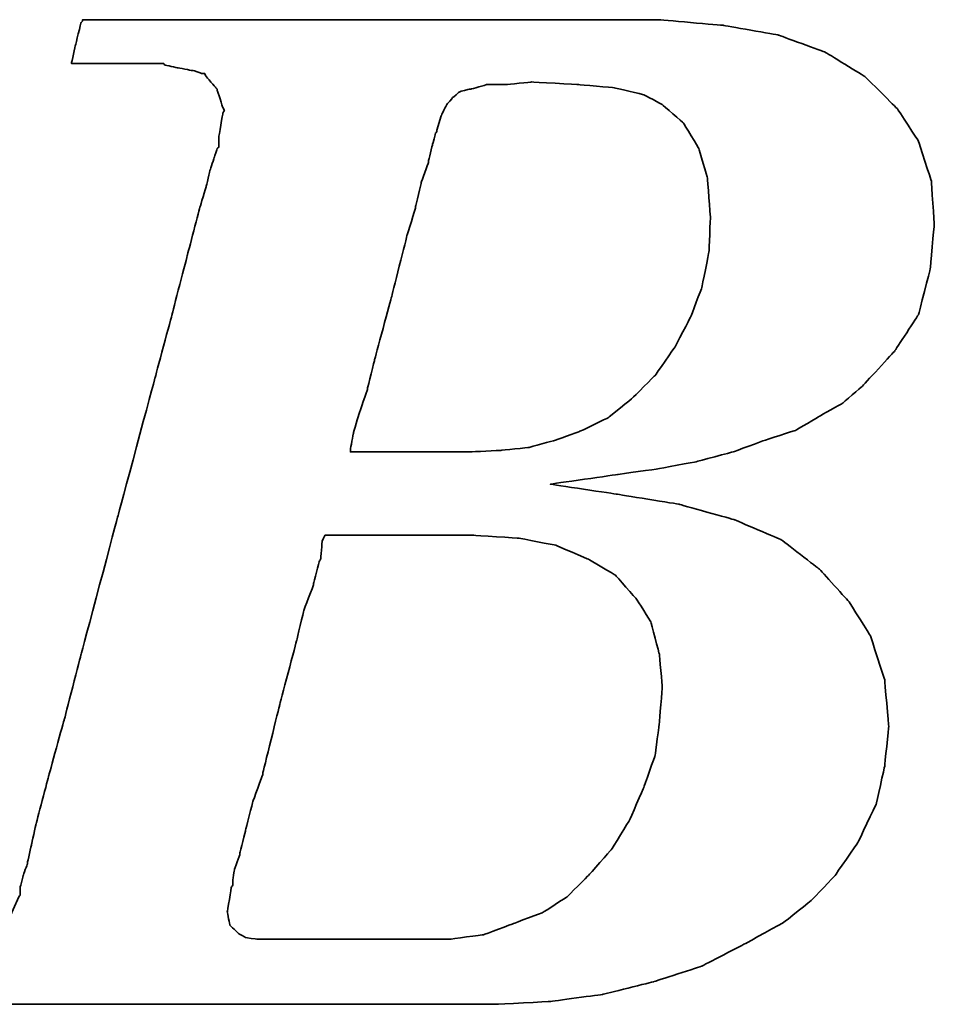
# Model space of a CAD drawing. Header units: millimetres. Extents: x -7 to 264, y -110 to -29.
# Tile 24 of 41: x 190.453 to 190.935, y -90.118 to -89.599. Entities that reach past the tile are written whole.
import ezdxf

# ---------------------------------------------------------------- set-up
doc = ezdxf.new("R2010")
doc.units = ezdxf.units.MM
doc.header["$LTSCALE"] = 0.15
doc.layers.add('DIM', color=4, linetype='CONTINUOUS')
doc.layers.add('layer 1', color=7, linetype='CONTINUOUS')

# ---------------------------------------------------------------- blocks, each defined once
blk = doc.blocks.new('TBI MOTION logo(完整正式版)')
at = {"layer": 'layer 1', "color": 22, "lineweight": 35}
for points, knots in [([(-64.65375, -6.86375), (-64.65375, -6.86375), (-64.84375, -7.29625), (-64.84375, -7.29625), (-64.84375, -7.29625), (-64.84375, -7.29625), (-64.86875, -7.34375), (-64.86875, -7.34375), (-64.86875, -7.34375), (-64.86875, -7.34375), (-64.86875, -7.36875), (-64.86875, -7.36875), (-64.86875, -7.36875), (-64.86875, -7.36875), (-65.15375, -7.65375), (-65.15375, -7.65375), (-65.15375, -7.65375), (-65.15375, -7.65375), (-65.17875, -7.65375), (-65.17875, -7.65375), (-65.17875, -7.65375), (-65.17875, -7.65375), (-65.20375, -7.67875), (-65.20375, -7.67875), (-65.20375, -7.67875), (-65.20375, -7.67875), (-65.58875, -7.87125), (-65.58875, -7.87125), (-65.58875, -7.87125), (-65.58875, -7.87125), (-65.63375, -7.87125), (-65.63375, -7.87125), (-65.63375, -7.87125), (-65.63375, -7.87125), (-65.65875, -7.89375), (-65.65875, -7.89375), (-65.65875, -7.89375), (-65.65875, -7.89375), (-66.09375, -7.94375), (-66.09375, -7.94375), (-66.09375, -7.94375), (-66.09375, -7.94375), (-66.11375, -7.94375), (-66.11375, -7.94375), (-66.11375, -7.94375), (-66.11375, -7.94375), (-66.16375, -7.94375), (-66.16375, -7.94375), (-66.16375, -7.94375), (-66.16375, -7.94375), (-66.30875, -7.94375), (-66.30875, -7.94375), (-66.30875, -7.94375), (-66.30875, -7.94375), (-66.69375, -7.94375), (-66.69375, -7.94375), (-66.69375, -7.94375), (-66.69375, -7.94375), (-67.07375, -7.94375), (-67.07375, -7.94375), (-67.07375, -7.94375), (-67.07375, -7.94375), (-67.12375, -7.94375), (-67.12375, -7.94375), (-67.12375, -7.94375), (-67.12375, -7.94375), (-67.12375, -7.96625), (-67.12375, -7.96625), (-67.12375, -7.96625), (-67.12375, -7.96625), (-67.14875, -7.99125), (-67.14875, -7.99125), (-67.14875, -7.99125), (-67.14875, -7.99125), (-67.24375, -8.34875), (-67.24375, -8.34875), (-67.24375, -8.34875), (-67.24375, -8.34875), (-67.31375, -8.68625), (-67.31375, -8.68625), (-67.31375, -8.68625), (-67.31375, -8.68625), (-67.26875, -8.68625), (-67.26875, -8.68625), (-67.26875, -8.68625), (-67.26875, -8.68625), (-67.07375, -8.68625), (-67.07375, -8.68625), (-67.07375, -8.68625), (-67.07375, -8.68625), (-66.54875, -8.68625), (-66.54875, -8.68625), (-66.54875, -8.68625), (-66.54875, -8.68625), (-65.82625, -8.68625), (-65.82625, -8.68625), (-65.82625, -8.68625), (-65.82625, -8.68625), (-65.01375, -8.68625), (-65.01375, -8.68625), (-65.01375, -8.68625), (-65.01375, -8.68625), (-64.05375, -8.68625), (-64.05375, -8.68625), (-64.05375, -8.68625), (-64.05375, -8.68625), (-62.08375, -8.68625), (-62.08375, -8.68625), (-62.08375, -8.68625), (-62.08375, -8.68625), (-60.06875, -8.68625), (-60.06875, -8.68625), (-60.06875, -8.68625), (-60.06875, -8.68625), (-59.10875, -8.68625), (-59.10875, -8.68625), (-59.10875, -8.68625), (-59.10875, -8.68625), (-58.29375, -8.68625), (-58.29375, -8.68625), (-58.29375, -8.68625), (-58.29375, -8.68625), (-57.57375, -8.68625), (-57.57375, -8.68625), (-57.57375, -8.68625), (-57.57375, -8.68625), (-57.04875, -8.68625), (-57.04875, -8.68625), (-57.04875, -8.68625), (-57.04875, -8.68625), (-56.85375, -8.68625), (-56.85375, -8.68625), (-56.85375, -8.68625), (-56.85375, -8.68625), (-56.70875, -8.68625), (-56.70875, -8.68625), (-56.70875, -8.68625), (-56.70875, -8.68625), (-56.61375, -8.68625), (-56.61375, -8.68625), (-56.61375, -8.68625), (-56.61375, -8.68625), (-56.56875, -8.68625), (-56.56875, -8.68625), (-56.56875, -8.68625), (-56.56875, -8.68625), (-55.65375, -8.63875), (-55.65375, -8.63875), (-55.65375, -8.63875), (-55.65375, -8.63875), (-54.76875, -8.51875), (-54.76875, -8.51875), (-54.76875, -8.51875), (-54.76875, -8.51875), (-53.90375, -8.30375), (-53.90375, -8.30375), (-53.90375, -8.30375), (-53.90375, -8.30375), (-53.08875, -8.03875), (-53.08875, -8.03875), (-53.08875, -8.03875), (-53.08875, -8.03875), (-52.34375, -7.65375), (-52.34375, -7.65375), (-52.34375, -7.65375), (-52.34375, -7.65375), (-51.69875, -7.29625), (-51.69875, -7.29625), (-51.69875, -7.29625), (-51.69875, -7.29625), (-51.21875, -6.91125), (-51.21875, -6.91125), (-51.21875, -6.91125), (-51.21875, -6.91125), (-50.83375, -6.50375), (-50.83375, -6.50375), (-50.83375, -6.50375), (-50.83375, -6.50375), (-50.44875, -5.94875), (-50.44875, -5.94875), (-50.44875, -5.94875), (-50.44875, -5.94875), (-50.13875, -5.30375), (-50.13875, -5.30375), (-50.13875, -5.30375), (-50.13875, -5.30375), (-49.99375, -4.65375), (-49.99375, -4.65375), (-49.99375, -4.65375), (-49.99375, -4.65375), (-49.92375, -3.98375), (-49.92375, -3.98375), (-49.92375, -3.98375), (-49.92375, -3.98375), (-49.99375, -3.19374), (-49.99375, -3.19374), (-49.99375, -3.19374), (-49.99375, -3.19374), (-50.23374, -2.44874), (-50.23374, -2.44874), (-50.23374, -2.44874), (-50.23374, -2.44874), (-50.59375, -1.87374), (-50.59375, -1.87374), (-50.59375, -1.87374), (-50.59375, -1.87374), (-51.09875, -1.31874), (-51.09875, -1.31874), (-51.09875, -1.31874), (-51.09875, -1.31874), (-51.74375, -0.81875), (-51.74375, -0.81875), (-51.74375, -0.81875), (-51.74375, -0.81875), (-52.53875, -0.48125), (-52.53875, -0.48125), (-52.53875, -0.48125), (-52.53875, -0.48125), (-53.47375, -0.21875), (-53.47375, -0.21875), (-53.47375, -0.21875), (-53.47375, -0.21875), (-54.52875, -0.04874), (-54.52875, -0.04874), (-54.52875, -0.04874), (-54.52875, -0.04874), (-55.65375, 0.12125), (-55.65375, 0.12125), (-55.65375, 0.12125), (-55.65375, 0.12125), (-54.50375, 0.28624), (-54.50375, 0.28624), (-54.50375, 0.28624), (-54.50375, 0.28624), (-53.83375, 0.38124), (-53.83375, 0.38124), (-53.83375, 0.38124), (-53.83375, 0.38124), (-53.18375, 0.50125), (-53.18375, 0.50125), (-53.18375, 0.50125), (-53.18375, 0.50125), (-52.55875, 0.66874), (-52.55875, 0.66874), (-52.55875, 0.66874), (-52.55875, 0.66874), (-52.03375, 0.86124), (-52.03375, 0.86124), (-52.03375, 0.86124), (-52.03375, 0.86124), (-51.50374, 1.03124), (-51.50374, 1.03124), (-51.50374, 1.03124), (-51.50374, 1.03124), (-51.09875, 1.27125), (-51.09875, 1.27125), (-51.09875, 1.27125), (-51.09875, 1.27125), (-50.71375, 1.48624), (-50.71375, 1.48624), (-50.71375, 1.48624), (-50.71375, 1.48624), (-50.37625, 1.77625), (-50.37625, 1.77625), (-50.37625, 1.77625), (-50.37625, 1.77625), (-49.82375, 2.37625), (-49.82375, 2.37625), (-49.82375, 2.37625), (-49.82375, 2.37625), (-49.41875, 2.99625), (-49.41875, 2.99625), (-49.41875, 2.99625), (-49.41875, 2.99625), (-49.22375, 3.76625), (-49.22375, 3.76625), (-49.22375, 3.76625), (-49.22375, 3.76625), (-49.15375, 4.50874), (-49.15375, 4.50874), (-49.15375, 4.50874), (-49.15375, 4.50874), (-49.20375, 5.25125), (-49.20375, 5.25125), (-49.20375, 5.25125), (-49.20375, 5.25125), (-49.41875, 5.92625), (-49.41875, 5.92625), (-49.41875, 5.92625), (-49.41875, 5.92625), (-49.77875, 6.47625), (-49.77875, 6.47625), (-49.77875, 6.47625), (-49.77875, 6.47625), (-50.33125, 7.02624), (-50.33125, 7.02624), (-50.33125, 7.02624), (-50.33125, 7.02624), (-51.00125, 7.43625), (-51.00125, 7.43625), (-51.00125, 7.43625), (-51.00125, 7.43625), (-51.79375, 7.72625), (-51.79375, 7.72625), (-51.79375, 7.72625), (-51.79375, 7.72625), (-52.72875, 7.89124), (-52.72875, 7.89124), (-52.72875, 7.89124), (-52.72875, 7.89124), (-53.83375, 7.98625), (-53.83375, 7.98625), (-53.83375, 7.98625), (-53.83375, 7.98625), (-53.92875, 7.98625), (-53.92875, 7.98625), (-53.92875, 7.98625), (-53.92875, 7.98625), (-54.26375, 7.98625), (-54.26375, 7.98625), (-54.26375, 7.98625), (-54.26375, 7.98625), (-54.74375, 7.98625), (-54.74375, 7.98625), (-54.74375, 7.98625), (-54.74375, 7.98625), (-55.36875, 7.98625), (-55.36875, 7.98625), (-55.36875, 7.98625), (-55.36875, 7.98625), (-56.13375, 7.98625), (-56.13375, 7.98625), (-56.13375, 7.98625), (-56.13375, 7.98625), (-56.94875, 7.98625), (-56.94875, 7.98625), (-56.94875, 7.98625), (-56.94875, 7.98625), (-58.77625, 7.98625), (-58.77625, 7.98625), (-58.77625, 7.98625), (-58.77625, 7.98625), (-60.59875, 7.98625), (-60.59875, 7.98625), (-60.59875, 7.98625), (-60.59875, 7.98625), (-61.41375, 7.98625), (-61.41375, 7.98625), (-61.41375, 7.98625), (-61.41375, 7.98625), (-62.17875, 7.98625), (-62.17875, 7.98625), (-62.17875, 7.98625), (-62.17875, 7.98625), (-62.80375, 7.98625), (-62.80375, 7.98625), (-62.80375, 7.98625), (-62.80375, 7.98625), (-63.30625, 7.98625), (-63.30625, 7.98625), (-63.30625, 7.98625), (-63.30625, 7.98625), (-63.57375, 7.98625), (-63.57375, 7.98625), (-63.57375, 7.98625), (-63.57375, 7.98625), (-63.57375, 7.96375), (-63.57375, 7.96375), (-63.57375, 7.96375), (-63.57375, 7.96375), (-63.59875, 7.94125), (-63.59875, 7.94125), (-63.59875, 7.94125), (-63.59875, 7.94125), (-63.69375, 7.55625), (-63.69375, 7.55625), (-63.69375, 7.55625), (-63.69375, 7.55625), (-63.76375, 7.24624), (-63.76375, 7.24624), (-63.76375, 7.24624), (-63.76375, 7.24624), (-63.23875, 7.24624), (-63.23875, 7.24624), (-63.23875, 7.24624), (-63.23875, 7.24624), (-62.75875, 7.24624), (-62.75875, 7.24624), (-62.75875, 7.24624), (-62.75875, 7.24624), (-62.61125, 7.24624), (-62.61125, 7.24624), (-62.61125, 7.24624), (-62.61125, 7.24624), (-62.56625, 7.24624), (-62.56625, 7.24624), (-62.56625, 7.24624), (-62.56625, 7.24624), (-62.22875, 7.24624), (-62.22875, 7.24624), (-62.22875, 7.24624), (-62.22875, 7.24624), (-62.20375, 7.24624), (-62.20375, 7.24624), (-62.20375, 7.24624), (-62.20375, 7.24624), (-62.17875, 7.21875), (-62.17875, 7.21875), (-62.17875, 7.21875), (-62.17875, 7.21875), (-61.96375, 7.17125), (-61.96375, 7.17125), (-61.96375, 7.17125), (-61.96375, 7.17125), (-61.72375, 7.12624), (-61.72375, 7.12624), (-61.72375, 7.12624), (-61.72375, 7.12624), (-61.70375, 7.12624), (-61.70375, 7.12624), (-61.70375, 7.12624), (-61.70375, 7.12624), (-61.55875, 7.07624), (-61.55875, 7.07624), (-61.55875, 7.07624), (-61.55875, 7.07624), (-61.50875, 7.07624), (-61.50875, 7.07624), (-61.50875, 7.07624), (-61.50875, 7.07624), (-61.48375, 7.02624), (-61.48375, 7.02624), (-61.48375, 7.02624), (-61.48375, 7.02624), (-61.31875, 6.83375), (-61.31875, 6.83375), (-61.31875, 6.83375), (-61.31875, 6.83375), (-61.29375, 6.81125), (-61.29375, 6.81125), (-61.29375, 6.81125), (-61.29375, 6.81125), (-61.29375, 6.78625), (-61.29375, 6.78625), (-61.29375, 6.78625), (-61.29375, 6.78625), (-61.19875, 6.50124), (-61.19875, 6.50124), (-61.19875, 6.50124), (-61.19875, 6.50124), (-61.17375, 6.45124), (-61.17375, 6.45124), (-61.17375, 6.45124), (-61.17375, 6.45124), (-61.19875, 6.40625), (-61.19875, 6.40625), (-61.19875, 6.40625), (-61.19875, 6.40625), (-61.26875, 5.99624), (-61.26875, 5.99624), (-61.26875, 5.99624), (-61.26875, 5.99624), (-61.26875, 5.85125), (-61.26875, 5.85125), (-61.26875, 5.85125), (-61.26875, 5.85125), (-61.26875, 5.82625), (-61.26875, 5.82625), (-61.26875, 5.82625), (-61.26875, 5.82625), (-61.29375, 5.80625), (-61.29375, 5.80625), (-61.29375, 5.80625), (-61.29375, 5.80625), (-61.34125, 5.66125), (-61.34125, 5.66125), (-61.34125, 5.66125), (-61.34125, 5.66125), (-61.41375, 5.44625), (-61.41375, 5.44625), (-61.41375, 5.44625), (-61.41375, 5.44625), (-61.48375, 5.15625), (-61.48375, 5.15625), (-61.48375, 5.15625), (-61.48375, 5.15625), (-61.58375, 4.82124), (-61.58375, 4.82124), (-61.58375, 4.82124), (-61.58375, 4.82124), (-61.79875, 4.00375), (-61.79875, 4.00375), (-61.79875, 4.00375), (-61.79875, 4.00375), (-62.05875, 2.99625), (-62.05875, 2.99625), (-62.05875, 2.99625), (-62.05875, 2.99625), (-62.34875, 1.91625), (-62.34875, 1.91625), (-62.34875, 1.91625), (-62.34875, 1.91625), (-62.97375, -0.41124), (-62.97375, -0.41124), (-62.97375, -0.41124), (-62.97375, -0.41124), (-63.59875, -2.75875), (-63.59875, -2.75875), (-63.59875, -2.75875), (-63.59875, -2.75875), (-63.88375, -3.86374), (-63.88375, -3.86374), (-63.88375, -3.86374), (-63.88375, -3.86374), (-64.14875, -4.82374), (-64.14875, -4.82374), (-64.14875, -4.82374), (-64.14875, -4.82374), (-64.36375, -5.64125), (-64.36375, -5.64125), (-64.36375, -5.64125), (-64.36375, -5.64125), (-64.43625, -5.97625), (-64.43625, -5.97625), (-64.43625, -5.97625), (-64.43625, -5.97625), (-64.50875, -6.28625), (-64.50875, -6.28625), (-64.50875, -6.28625), (-64.50875, -6.28625), (-64.50875, -6.30875), (-64.50875, -6.30875), (-64.50875, -6.30875), (-64.50875, -6.30875), (-64.57875, -6.50375), (-64.57875, -6.50375), (-64.57875, -6.50375), (-64.57875, -6.50375), (-64.62875, -6.69625), (-64.62875, -6.69625), (-64.62875, -6.69625), (-64.62875, -6.69625), (-64.62875, -6.76875), (-64.62875, -6.76875), (-64.62875, -6.76875), (-64.62875, -6.76875), (-64.62875, -6.81375), (-64.62875, -6.81375), (-64.62875, -6.81375), (-64.62875, -6.81375), (-64.62875, -6.83875), (-64.62875, -6.83875), (-64.62875, -6.83875), (-64.62875, -6.83875), (-64.65375, -6.86375), (-64.65375, -6.86375)], [0, 0, 0, 0, 0.00719424, 0.00719424, 0.00719424, 0.00719425, 0.01438849, 0.01438849, 0.01438849, 0.0143885, 0.02158273, 0.02158273, 0.02158273, 0.02158274, 0.02877698, 0.02877698, 0.02877698, 0.02877699, 0.03597122, 0.03597122, 0.03597122, 0.03597123, 0.04316547, 0.04316547, 0.04316547, 0.04316548, 0.05035971, 0.05035971, 0.05035971, 0.05035972, 0.05755396, 0.05755396, 0.05755396, 0.05755397, 0.0647482, 0.0647482, 0.0647482, 0.06474821, 0.07194245, 0.07194245, 0.07194245, 0.07194246, 0.07913669, 0.07913669, 0.07913669, 0.0791367, 0.08633094, 0.08633094, 0.08633094, 0.08633095, 0.09352518, 0.09352518, 0.09352518, 0.09352519, 0.10071942, 0.10071942, 0.10071942, 0.10071943, 0.10791367, 0.10791367, 0.10791367, 0.10791368, 0.11510791, 0.11510791, 0.11510791, 0.11510792, 0.12230216, 0.12230216, 0.12230216, 0.12230217, 0.1294964, 0.1294964, 0.1294964, 0.12949641, 0.13669065, 0.13669065, 0.13669065, 0.13669066, 0.14388489, 0.14388489, 0.14388489, 0.1438849, 0.15107914, 0.15107914, 0.15107914, 0.15107915, 0.15827338, 0.15827338, 0.15827338, 0.15827339, 0.16546763, 0.16546763, 0.16546763, 0.16546764, 0.17266187, 0.17266187, 0.17266187, 0.17266188, 0.17985612, 0.17985612, 0.17985612, 0.17985613, 0.18705036, 0.18705036, 0.18705036, 0.18705037, 0.1942446, 0.1942446, 0.1942446, 0.19424461, 0.20143885, 0.20143885, 0.20143885, 0.20143886, 0.20863309, 0.20863309, 0.20863309, 0.2086331, 0.21582734, 0.21582734, 0.21582734, 0.21582735, 0.22302158, 0.22302158, 0.22302158, 0.22302159, 0.23021583, 0.23021583, 0.23021583, 0.23021584, 0.23741007, 0.23741007, 0.23741007, 0.23741008, 0.24460432, 0.24460432, 0.24460432, 0.24460433, 0.25179856, 0.25179856, 0.25179856, 0.25179857, 0.25899281, 0.25899281, 0.25899281, 0.25899282, 0.26618705, 0.26618705, 0.26618705, 0.26618706, 0.27338129, 0.27338129, 0.27338129, 0.2733813, 0.28057554, 0.28057554, 0.28057554, 0.28057555, 0.28776978, 0.28776978, 0.28776978, 0.28776979, 0.29496403, 0.29496403, 0.29496403, 0.29496404, 0.30215827, 0.30215827, 0.30215827, 0.30215828, 0.30935252, 0.30935252, 0.30935252, 0.30935253, 0.31654676, 0.31654676, 0.31654676, 0.31654677, 0.32374101, 0.32374101, 0.32374101, 0.32374102, 0.33093525, 0.33093525, 0.33093525, 0.33093526, 0.3381295, 0.3381295, 0.3381295, 0.33812951, 0.34532374, 0.34532374, 0.34532374, 0.34532375, 0.35251799, 0.35251799, 0.35251799, 0.352518, 0.35971223, 0.35971223, 0.35971223, 0.35971224, 0.36690647, 0.36690647, 0.36690647, 0.36690648, 0.37410072, 0.37410072, 0.37410072, 0.37410073, 0.38129496, 0.38129496, 0.38129496, 0.38129497, 0.38848921, 0.38848921, 0.38848921, 0.38848922, 0.39568345, 0.39568345, 0.39568345, 0.39568346, 0.4028777, 0.4028777, 0.4028777, 0.40287771, 0.41007194, 0.41007194, 0.41007194, 0.41007195, 0.41726619, 0.41726619, 0.41726619, 0.4172662, 0.42446043, 0.42446043, 0.42446043, 0.42446044, 0.43165468, 0.43165468, 0.43165468, 0.43165469, 0.43884892, 0.43884892, 0.43884892, 0.43884893, 0.44604317, 0.44604317, 0.44604317, 0.44604318, 0.45323741, 0.45323741, 0.45323741, 0.45323742, 0.46043165, 0.46043165, 0.46043165, 0.46043166, 0.4676259, 0.4676259, 0.4676259, 0.46762591, 0.47482014, 0.47482014, 0.47482014, 0.47482015, 0.48201439, 0.48201439, 0.48201439, 0.4820144, 0.48920863, 0.48920863, 0.48920863, 0.48920864, 0.49640288, 0.49640288, 0.49640288, 0.49640289, 0.50359712, 0.50359712, 0.50359712, 0.50359713, 0.51079137, 0.51079137, 0.51079137, 0.51079138, 0.51798561, 0.51798561, 0.51798561, 0.51798562, 0.52517986, 0.52517986, 0.52517986, 0.52517987, 0.5323741, 0.5323741, 0.5323741, 0.53237411, 0.53956835, 0.53956835, 0.53956835, 0.53956836, 0.54676259, 0.54676259, 0.54676259, 0.5467626, 0.55395683, 0.55395683, 0.55395683, 0.55395684, 0.56115108, 0.56115108, 0.56115108, 0.56115109, 0.56834532, 0.56834532, 0.56834532, 0.56834533, 0.57553957, 0.57553957, 0.57553957, 0.57553958, 0.58273381, 0.58273381, 0.58273381, 0.58273382, 0.58992806, 0.58992806, 0.58992806, 0.58992807, 0.5971223, 0.5971223, 0.5971223, 0.59712231, 0.60431655, 0.60431655, 0.60431655, 0.60431656, 0.61151079, 0.61151079, 0.61151079, 0.6115108, 0.61870504, 0.61870504, 0.61870504, 0.61870505, 0.62589928, 0.62589928, 0.62589928, 0.62589929, 0.63309353, 0.63309353, 0.63309353, 0.63309354, 0.64028777, 0.64028777, 0.64028777, 0.64028778, 0.64748201, 0.64748201, 0.64748201, 0.64748202, 0.65467626, 0.65467626, 0.65467626, 0.65467627, 0.6618705, 0.6618705, 0.6618705, 0.66187051, 0.66906475, 0.66906475, 0.66906475, 0.66906476, 0.67625899, 0.67625899, 0.67625899, 0.676259, 0.68345324, 0.68345324, 0.68345324, 0.68345325, 0.69064748, 0.69064748, 0.69064748, 0.69064749, 0.69784173, 0.69784173, 0.69784173, 0.69784174, 0.70503597, 0.70503597, 0.70503597, 0.70503598, 0.71223022, 0.71223022, 0.71223022, 0.71223023, 0.71942446, 0.71942446, 0.71942446, 0.71942447, 0.72661871, 0.72661871, 0.72661871, 0.72661872, 0.73381295, 0.73381295, 0.73381295, 0.73381296, 0.74100719, 0.74100719, 0.74100719, 0.7410072, 0.74820144, 0.74820144, 0.74820144, 0.74820145, 0.75539568, 0.75539568, 0.75539568, 0.75539569, 0.76258993, 0.76258993, 0.76258993, 0.76258994, 0.76978417, 0.76978417, 0.76978417, 0.76978418, 0.77697842, 0.77697842, 0.77697842, 0.77697843, 0.78417266, 0.78417266, 0.78417266, 0.78417267, 0.79136691, 0.79136691, 0.79136691, 0.79136692, 0.79856115, 0.79856115, 0.79856115, 0.79856116, 0.8057554, 0.8057554, 0.8057554, 0.80575541, 0.81294964, 0.81294964, 0.81294964, 0.81294965, 0.82014388, 0.82014388, 0.82014388, 0.82014389, 0.82733813, 0.82733813, 0.82733813, 0.82733814, 0.83453237, 0.83453237, 0.83453237, 0.83453238, 0.84172662, 0.84172662, 0.84172662, 0.84172663, 0.84892086, 0.84892086, 0.84892086, 0.84892087, 0.85611511, 0.85611511, 0.85611511, 0.85611512, 0.86330935, 0.86330935, 0.86330935, 0.86330936, 0.8705036, 0.8705036, 0.8705036, 0.87050361, 0.87769784, 0.87769784, 0.87769784, 0.87769785, 0.88489209, 0.88489209, 0.88489209, 0.8848921, 0.89208633, 0.89208633, 0.89208633, 0.89208634, 0.89928058, 0.89928058, 0.89928058, 0.89928059, 0.90647482, 0.90647482, 0.90647482, 0.90647483, 0.91366906, 0.91366906, 0.91366906, 0.91366907, 0.92086331, 0.92086331, 0.92086331, 0.92086332, 0.92805755, 0.92805755, 0.92805755, 0.92805756, 0.9352518, 0.9352518, 0.9352518, 0.93525181, 0.94244604, 0.94244604, 0.94244604, 0.94244605, 0.94964029, 0.94964029, 0.94964029, 0.9496403, 0.95683453, 0.95683453, 0.95683453, 0.95683454, 0.96402878, 0.96402878, 0.96402878, 0.96402879, 0.97122302, 0.97122302, 0.97122302, 0.97122303, 0.97841727, 0.97841727, 0.97841727, 0.97841728, 0.98561151, 0.98561151, 0.98561151, 0.98561152, 0.99280576, 0.99280576, 0.99280576, 0.99280577, 1, 1, 1, 1]), ([(-57.50375, 6.35625), (-57.50375, 6.35625), (-57.57375, 6.11625), (-57.57375, 6.11625), (-57.57375, 6.11625), (-57.57375, 6.11625), (-57.57375, 6.09125), (-57.57375, 6.09125), (-57.57375, 6.09125), (-57.57375, 6.09125), (-57.59875, 6.06625), (-57.59875, 6.06625), (-57.59875, 6.06625), (-57.59875, 6.06625), (-57.64875, 5.87625), (-57.64875, 5.87625), (-57.64875, 5.87625), (-57.64875, 5.87625), (-57.71875, 5.58875), (-57.71875, 5.58875), (-57.71875, 5.58875), (-57.71875, 5.58875), (-57.71875, 5.56625), (-57.71875, 5.56625), (-57.71875, 5.56625), (-57.71875, 5.56625), (-57.83875, 5.23125), (-57.83875, 5.23125), (-57.83875, 5.23125), (-57.83875, 5.23125), (-57.93625, 4.82124), (-57.93625, 4.82124), (-57.93625, 4.82124), (-57.93625, 4.82124), (-57.93625, 4.79624), (-57.93625, 4.79624), (-57.93625, 4.79624), (-57.93625, 4.79624), (-58.07875, 4.34125), (-58.07875, 4.34125), (-58.07875, 4.34125), (-58.07875, 4.34125), (-58.34375, 3.28625), (-58.34375, 3.28625), (-58.34375, 3.28625), (-58.34375, 3.28625), (-58.62875, 2.23124), (-58.62875, 2.23124), (-58.62875, 2.23124), (-58.62875, 2.23124), (-58.74875, 1.75125), (-58.74875, 1.75125), (-58.74875, 1.75125), (-58.74875, 1.75125), (-58.74875, 1.72625), (-58.74875, 1.72625), (-58.74875, 1.72625), (-58.74875, 1.72625), (-58.89375, 1.31625), (-58.89375, 1.31625), (-58.89375, 1.31625), (-58.89375, 1.31625), (-58.98875, 0.98124), (-58.98875, 0.98124), (-58.98875, 0.98124), (-58.98875, 0.98124), (-59.03875, 0.71625), (-59.03875, 0.71625), (-59.03875, 0.71625), (-59.03875, 0.71625), (-59.03875, 0.66874), (-59.03875, 0.66874), (-59.03875, 0.66874), (-59.03875, 0.66874), (-58.91875, 0.66874), (-58.91875, 0.66874), (-58.91875, 0.66874), (-58.91875, 0.66874), (-58.53375, 0.66874), (-58.53375, 0.66874), (-58.53375, 0.66874), (-58.53375, 0.66874), (-58.10375, 0.66874), (-58.10375, 0.66874), (-58.10375, 0.66874), (-58.10375, 0.66874), (-57.66875, 0.66874), (-57.66875, 0.66874), (-57.66875, 0.66874), (-57.66875, 0.66874), (-57.33375, 0.66874), (-57.33375, 0.66874), (-57.33375, 0.66874), (-57.33375, 0.66874), (-57.09375, 0.66874), (-57.09375, 0.66874), (-57.09375, 0.66874), (-57.09375, 0.66874), (-56.99875, 0.66874), (-56.99875, 0.66874), (-56.99875, 0.66874), (-56.99875, 0.66874), (-56.49375, 0.69374), (-56.49375, 0.69374), (-56.49375, 0.69374), (-56.49375, 0.69374), (-56.01375, 0.74374), (-56.01375, 0.74374), (-56.01375, 0.74374), (-56.01375, 0.74374), (-55.58375, 0.86124), (-55.58375, 0.86124), (-55.58375, 0.86124), (-55.58375, 0.86124), (-55.17375, 1.00624), (-55.17375, 1.00624), (-55.17375, 1.00624), (-55.17375, 1.00624), (-54.67375, 1.24625), (-54.67375, 1.24625), (-54.67375, 1.24625), (-54.67375, 1.24625), (-54.26375, 1.58124), (-54.26375, 1.58124), (-54.26375, 1.58124), (-54.26375, 1.58124), (-53.87875, 1.96374), (-53.87875, 1.96374), (-53.87875, 1.96374), (-53.87875, 1.96374), (-53.54375, 2.44625), (-53.54375, 2.44625), (-53.54375, 2.44625), (-53.54375, 2.44625), (-53.27875, 2.95125), (-53.27875, 2.95125), (-53.27875, 2.95125), (-53.27875, 2.95125), (-53.08875, 3.45124), (-53.08875, 3.45124), (-53.08875, 3.45124), (-53.08875, 3.45124), (-52.96875, 4.05124), (-52.96875, 4.05124), (-52.96875, 4.05124), (-52.96875, 4.05124), (-52.94375, 4.65125), (-52.94375, 4.65125), (-52.94375, 4.65125), (-52.94375, 4.65125), (-52.99375, 5.30125), (-52.99375, 5.30125), (-52.99375, 5.30125), (-52.99375, 5.30125), (-53.13875, 5.80625), (-53.13875, 5.80625), (-53.13875, 5.80625), (-53.13875, 5.80625), (-53.39875, 6.23625), (-53.39875, 6.23625), (-53.39875, 6.23625), (-53.39875, 6.23625), (-53.75875, 6.54875), (-53.75875, 6.54875), (-53.75875, 6.54875), (-53.75875, 6.54875), (-54.07375, 6.71625), (-54.07375, 6.71625), (-54.07375, 6.71625), (-54.07375, 6.71625), (-54.57375, 6.83375), (-54.57375, 6.83375), (-54.57375, 6.83375), (-54.57375, 6.83375), (-55.17375, 6.88625), (-55.17375, 6.88625), (-55.17375, 6.88625), (-55.17375, 6.88625), (-55.96875, 6.93125), (-55.96875, 6.93125), (-55.96875, 6.93125), (-55.96875, 6.93125), (-56.39875, 6.88625), (-56.39875, 6.88625), (-56.39875, 6.88625), (-56.39875, 6.88625), (-56.42125, 6.88625), (-56.42125, 6.88625), (-56.42125, 6.88625), (-56.42125, 6.88625), (-56.73375, 6.88625), (-56.73375, 6.88625), (-56.73375, 6.88625), (-56.73375, 6.88625), (-56.99875, 6.81125), (-56.99875, 6.81125), (-56.99875, 6.81125), (-56.99875, 6.81125), (-57.02375, 6.81125), (-57.02375, 6.81125), (-57.02375, 6.81125), (-57.02375, 6.81125), (-57.18875, 6.76625), (-57.18875, 6.76625), (-57.18875, 6.76625), (-57.18875, 6.76625), (-57.30875, 6.66625), (-57.30875, 6.66625), (-57.30875, 6.66625), (-57.30875, 6.66625), (-57.40875, 6.54875), (-57.40875, 6.54875), (-57.40875, 6.54875), (-57.40875, 6.54875), (-57.50375, 6.35625), (-57.50375, 6.35625)], [0, 0, 0, 0, 0.01851852, 0.01851852, 0.01851852, 0.01851853, 0.03703704, 0.03703704, 0.03703704, 0.03703705, 0.05555556, 0.05555556, 0.05555556, 0.05555557, 0.07407407, 0.07407407, 0.07407407, 0.07407408, 0.09259259, 0.09259259, 0.09259259, 0.0925926, 0.11111111, 0.11111111, 0.11111111, 0.11111112, 0.12962963, 0.12962963, 0.12962963, 0.12962964, 0.14814815, 0.14814815, 0.14814815, 0.14814816, 0.16666667, 0.16666667, 0.16666667, 0.16666668, 0.18518519, 0.18518519, 0.18518519, 0.1851852, 0.2037037, 0.2037037, 0.2037037, 0.20370371, 0.22222222, 0.22222222, 0.22222222, 0.22222223, 0.24074074, 0.24074074, 0.24074074, 0.24074075, 0.25925926, 0.25925926, 0.25925926, 0.25925927, 0.27777778, 0.27777778, 0.27777778, 0.27777779, 0.2962963, 0.2962963, 0.2962963, 0.29629631, 0.31481481, 0.31481481, 0.31481481, 0.31481482, 0.33333333, 0.33333333, 0.33333333, 0.33333334, 0.35185185, 0.35185185, 0.35185185, 0.35185186, 0.37037037, 0.37037037, 0.37037037, 0.37037038, 0.38888889, 0.38888889, 0.38888889, 0.3888889, 0.40740741, 0.40740741, 0.40740741, 0.40740742, 0.42592593, 0.42592593, 0.42592593, 0.42592594, 0.44444444, 0.44444444, 0.44444444, 0.44444445, 0.46296296, 0.46296296, 0.46296296, 0.46296297, 0.48148148, 0.48148148, 0.48148148, 0.48148149, 0.5, 0.5, 0.5, 0.50000001, 0.51851852, 0.51851852, 0.51851852, 0.51851853, 0.53703704, 0.53703704, 0.53703704, 0.53703705, 0.55555556, 0.55555556, 0.55555556, 0.55555557, 0.57407407, 0.57407407, 0.57407407, 0.57407408, 0.59259259, 0.59259259, 0.59259259, 0.5925926, 0.61111111, 0.61111111, 0.61111111, 0.61111112, 0.62962963, 0.62962963, 0.62962963, 0.62962964, 0.64814815, 0.64814815, 0.64814815, 0.64814816, 0.66666667, 0.66666667, 0.66666667, 0.66666668, 0.68518519, 0.68518519, 0.68518519, 0.6851852, 0.7037037, 0.7037037, 0.7037037, 0.70370371, 0.72222222, 0.72222222, 0.72222222, 0.72222223, 0.74074074, 0.74074074, 0.74074074, 0.74074075, 0.75925926, 0.75925926, 0.75925926, 0.75925927, 0.77777778, 0.77777778, 0.77777778, 0.77777779, 0.7962963, 0.7962963, 0.7962963, 0.79629631, 0.81481481, 0.81481481, 0.81481481, 0.81481482, 0.83333333, 0.83333333, 0.83333333, 0.83333334, 0.85185185, 0.85185185, 0.85185185, 0.85185186, 0.87037037, 0.87037037, 0.87037037, 0.87037038, 0.88888889, 0.88888889, 0.88888889, 0.8888889, 0.90740741, 0.90740741, 0.90740741, 0.90740742, 0.92592593, 0.92592593, 0.92592593, 0.92592594, 0.94444444, 0.94444444, 0.94444444, 0.94444445, 0.96296296, 0.96296296, 0.96296296, 0.96296297, 0.98148148, 0.98148148, 0.98148148, 0.98148149, 1, 1, 1, 1]), ([(-61.03125, -6.57375), (-61.03125, -6.57375), (-61.03125, -6.67125), (-61.03125, -6.67125), (-61.03125, -6.67125), (-61.03125, -6.67125), (-61.05375, -6.69625), (-61.05375, -6.69625), (-61.05375, -6.69625), (-61.05375, -6.69625), (-61.12375, -7.12875), (-61.12375, -7.12875), (-61.12375, -7.12875), (-61.12375, -7.12875), (-61.07875, -7.34375), (-61.07875, -7.34375), (-61.07875, -7.34375), (-61.07875, -7.34375), (-60.93375, -7.48875), (-60.93375, -7.48875), (-60.93375, -7.48875), (-60.93375, -7.48875), (-60.81375, -7.55625), (-60.81375, -7.55625), (-60.81375, -7.55625), (-60.81375, -7.55625), (-60.62375, -7.58375), (-60.62375, -7.58375), (-60.62375, -7.58375), (-60.62375, -7.58375), (-60.30875, -7.58375), (-60.30875, -7.58375), (-60.30875, -7.58375), (-60.30875, -7.58375), (-59.97375, -7.58375), (-59.97375, -7.58375), (-59.97375, -7.58375), (-59.97375, -7.58375), (-59.87875, -7.58375), (-59.87875, -7.58375), (-59.87875, -7.58375), (-59.87875, -7.58375), (-59.63625, -7.58375), (-59.63625, -7.58375), (-59.63625, -7.58375), (-59.63625, -7.58375), (-58.96875, -7.58375), (-58.96875, -7.58375), (-58.96875, -7.58375), (-58.96875, -7.58375), (-58.29375, -7.58375), (-58.29375, -7.58375), (-58.29375, -7.58375), (-58.29375, -7.58375), (-58.05375, -7.58375), (-58.05375, -7.58375), (-58.05375, -7.58375), (-58.05375, -7.58375), (-57.98375, -7.58375), (-57.98375, -7.58375), (-57.98375, -7.58375), (-57.98375, -7.58375), (-57.35875, -7.58375), (-57.35875, -7.58375), (-57.35875, -7.58375), (-57.35875, -7.58375), (-56.78375, -7.50875), (-56.78375, -7.50875), (-56.78375, -7.50875), (-56.78375, -7.50875), (-56.27875, -7.31875), (-56.27875, -7.31875), (-56.27875, -7.31875), (-56.27875, -7.31875), (-55.77375, -7.12875), (-55.77375, -7.12875), (-55.77375, -7.12875), (-55.77375, -7.12875), (-55.36875, -6.86375), (-55.36875, -6.86375), (-55.36875, -6.86375), (-55.36875, -6.86375), (-55.00875, -6.50375), (-55.00875, -6.50375), (-55.00875, -6.50375), (-55.00875, -6.50375), (-54.62375, -6.06875), (-54.62375, -6.06875), (-54.62375, -6.06875), (-54.62375, -6.06875), (-54.31375, -5.56875), (-54.31375, -5.56875), (-54.31375, -5.56875), (-54.31375, -5.56875), (-54.07375, -5.01625), (-54.07375, -5.01625), (-54.07375, -5.01625), (-54.07375, -5.01625), (-53.87875, -4.46374), (-53.87875, -4.46374), (-53.87875, -4.46374), (-53.87875, -4.46374), (-53.80875, -3.91375), (-53.80875, -3.91375), (-53.80875, -3.91375), (-53.80875, -3.91375), (-53.75875, -3.31375), (-53.75875, -3.31375), (-53.75875, -3.31375), (-53.75875, -3.31375), (-53.80875, -2.75875), (-53.80875, -2.75875), (-53.80875, -2.75875), (-53.80875, -2.75875), (-53.95375, -2.20875), (-53.95375, -2.20875), (-53.95375, -2.20875), (-53.95375, -2.20875), (-54.19375, -1.82625), (-54.19375, -1.82625), (-54.19375, -1.82625), (-54.19375, -1.82625), (-54.55375, -1.41875), (-54.55375, -1.41875), (-54.55375, -1.41875), (-54.55375, -1.41875), (-55.00875, -1.15125), (-55.00875, -1.15125), (-55.00875, -1.15125), (-55.00875, -1.15125), (-55.56125, -0.91375), (-55.56125, -0.91375), (-55.56125, -0.91375), (-55.56125, -0.91375), (-56.18125, -0.79375), (-56.18125, -0.79375), (-56.18125, -0.79375), (-56.18125, -0.79375), (-56.94875, -0.74374), (-56.94875, -0.74374), (-56.94875, -0.74374), (-56.94875, -0.74374), (-56.99875, -0.74374), (-56.99875, -0.74374), (-56.99875, -0.74374), (-56.99875, -0.74374), (-57.09375, -0.74374), (-57.09375, -0.74374), (-57.09375, -0.74374), (-57.09375, -0.74374), (-57.38375, -0.74374), (-57.38375, -0.74374), (-57.38375, -0.74374), (-57.38375, -0.74374), (-57.76875, -0.74374), (-57.76875, -0.74374), (-57.76875, -0.74374), (-57.76875, -0.74374), (-58.24625, -0.74374), (-58.24625, -0.74374), (-58.24625, -0.74374), (-58.24625, -0.74374), (-58.72875, -0.74374), (-58.72875, -0.74374), (-58.72875, -0.74374), (-58.72875, -0.74374), (-59.20875, -0.74374), (-59.20875, -0.74374), (-59.20875, -0.74374), (-59.20875, -0.74374), (-59.46875, -0.74374), (-59.46875, -0.74374), (-59.46875, -0.74374), (-59.46875, -0.74374), (-59.51625, -0.83875), (-59.51625, -0.83875), (-59.51625, -0.83875), (-59.51625, -0.83875), (-59.54375, -1.15125), (-59.54375, -1.15125), (-59.54375, -1.15125), (-59.54375, -1.15125), (-59.56375, -1.17874), (-59.56375, -1.17874), (-59.56375, -1.17874), (-59.56375, -1.17874), (-59.66375, -1.55875), (-59.66375, -1.55875), (-59.66375, -1.55875), (-59.66375, -1.55875), (-59.66375, -1.58375), (-59.66375, -1.58375), (-59.66375, -1.58375), (-59.66375, -1.58375), (-59.82875, -2.01874), (-59.82875, -2.01874), (-59.82875, -2.01874), (-59.82875, -2.01874), (-59.94875, -2.52125), (-59.94875, -2.52125), (-59.94875, -2.52125), (-59.94875, -2.52125), (-60.23875, -3.62375), (-60.23875, -3.62375), (-60.23875, -3.62375), (-60.23875, -3.62375), (-60.52375, -4.77624), (-60.52375, -4.77624), (-60.52375, -4.77624), (-60.52375, -4.77624), (-60.52375, -4.79874), (-60.52375, -4.79874), (-60.52375, -4.79874), (-60.52375, -4.79874), (-60.69125, -5.25375), (-60.69125, -5.25375), (-60.69125, -5.25375), (-60.69125, -5.25375), (-60.81375, -5.73625), (-60.81375, -5.73625), (-60.81375, -5.73625), (-60.81375, -5.73625), (-60.90875, -6.11875), (-60.90875, -6.11875), (-60.90875, -6.11875), (-60.90875, -6.11875), (-60.90875, -6.14375), (-60.90875, -6.14375), (-60.90875, -6.14375), (-60.90875, -6.14375), (-61.00375, -6.40875), (-61.00375, -6.40875), (-61.00375, -6.40875), (-61.00375, -6.40875), (-61.03125, -6.57375), (-61.03125, -6.57375)], [0, 0, 0, 0, 0.01694915, 0.01694915, 0.01694915, 0.01694916, 0.03389831, 0.03389831, 0.03389831, 0.03389832, 0.05084746, 0.05084746, 0.05084746, 0.05084747, 0.06779661, 0.06779661, 0.06779661, 0.06779662, 0.08474576, 0.08474576, 0.08474576, 0.08474577, 0.10169492, 0.10169492, 0.10169492, 0.10169493, 0.11864407, 0.11864407, 0.11864407, 0.11864408, 0.13559322, 0.13559322, 0.13559322, 0.13559323, 0.15254237, 0.15254237, 0.15254237, 0.15254238, 0.16949153, 0.16949153, 0.16949153, 0.16949154, 0.18644068, 0.18644068, 0.18644068, 0.18644069, 0.20338983, 0.20338983, 0.20338983, 0.20338984, 0.22033898, 0.22033898, 0.22033898, 0.22033899, 0.23728814, 0.23728814, 0.23728814, 0.23728815, 0.25423729, 0.25423729, 0.25423729, 0.2542373, 0.27118644, 0.27118644, 0.27118644, 0.27118645, 0.28813559, 0.28813559, 0.28813559, 0.2881356, 0.30508475, 0.30508475, 0.30508475, 0.30508476, 0.3220339, 0.3220339, 0.3220339, 0.32203391, 0.33898305, 0.33898305, 0.33898305, 0.33898306, 0.3559322, 0.3559322, 0.3559322, 0.35593221, 0.37288136, 0.37288136, 0.37288136, 0.37288137, 0.38983051, 0.38983051, 0.38983051, 0.38983052, 0.40677966, 0.40677966, 0.40677966, 0.40677967, 0.42372881, 0.42372881, 0.42372881, 0.42372882, 0.44067797, 0.44067797, 0.44067797, 0.44067798, 0.45762712, 0.45762712, 0.45762712, 0.45762713, 0.47457627, 0.47457627, 0.47457627, 0.47457628, 0.49152542, 0.49152542, 0.49152542, 0.49152543, 0.50847458, 0.50847458, 0.50847458, 0.50847459, 0.52542373, 0.52542373, 0.52542373, 0.52542374, 0.54237288, 0.54237288, 0.54237288, 0.54237289, 0.55932203, 0.55932203, 0.55932203, 0.55932204, 0.57627119, 0.57627119, 0.57627119, 0.5762712, 0.59322034, 0.59322034, 0.59322034, 0.59322035, 0.61016949, 0.61016949, 0.61016949, 0.6101695, 0.62711864, 0.62711864, 0.62711864, 0.62711865, 0.6440678, 0.6440678, 0.6440678, 0.64406781, 0.66101695, 0.66101695, 0.66101695, 0.66101696, 0.6779661, 0.6779661, 0.6779661, 0.67796611, 0.69491525, 0.69491525, 0.69491525, 0.69491526, 0.71186441, 0.71186441, 0.71186441, 0.71186442, 0.72881356, 0.72881356, 0.72881356, 0.72881357, 0.74576271, 0.74576271, 0.74576271, 0.74576272, 0.76271186, 0.76271186, 0.76271186, 0.76271187, 0.77966102, 0.77966102, 0.77966102, 0.77966103, 0.79661017, 0.79661017, 0.79661017, 0.79661018, 0.81355932, 0.81355932, 0.81355932, 0.81355933, 0.83050847, 0.83050847, 0.83050847, 0.83050848, 0.84745763, 0.84745763, 0.84745763, 0.84745764, 0.86440678, 0.86440678, 0.86440678, 0.86440679, 0.88135593, 0.88135593, 0.88135593, 0.88135594, 0.89830508, 0.89830508, 0.89830508, 0.89830509, 0.91525424, 0.91525424, 0.91525424, 0.91525425, 0.93220339, 0.93220339, 0.93220339, 0.9322034, 0.94915254, 0.94915254, 0.94915254, 0.94915255, 0.96610169, 0.96610169, 0.96610169, 0.9661017, 0.98305085, 0.98305085, 0.98305085, 0.98305086, 1, 1, 1, 1])]:
    blk.add_open_spline(points, degree=3, knots=knots, dxfattribs=at)

msp = doc.modelspace()

# ---------------------------------------------------------------- block references
at = {"layer": 'DIM', "color": 0, "xscale": 0.0311283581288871, "yscale": 0.0311283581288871, "zscale": 0.0311283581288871}
msp.add_blockref('TBI MOTION logo(完整正式版)', (192.46538, -89.8479), dxfattribs=at)

doc.saveas('drawing.dxf')
